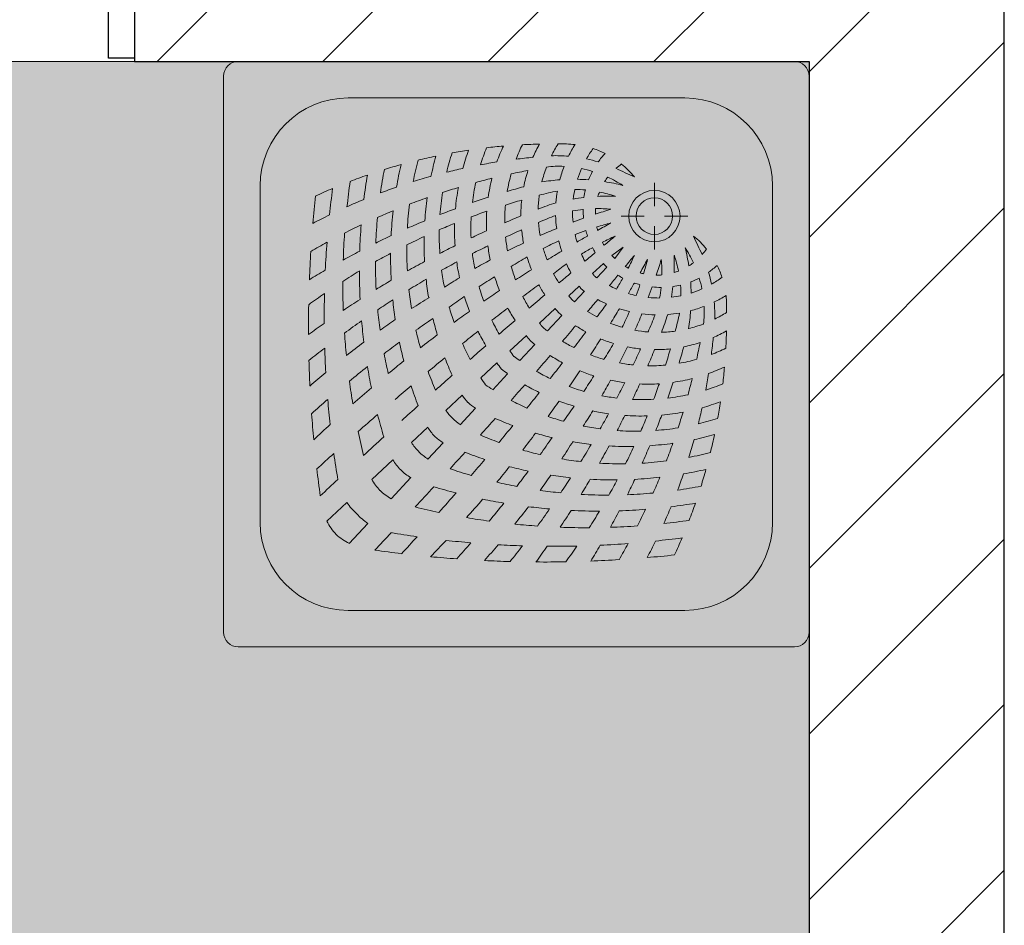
# Model space of a CAD drawing. Header units: millimetres. Extents: x -40063 to 512011, y 350190 to 687060.
# Tile 16 of 256: x 61854 to 63367, y 459399 to 460791. Entities that reach past the tile are written whole.
import ezdxf
from ezdxf.enums import TextEntityAlignment as Align

# ---------------------------------------------------------------- set-up
doc = ezdxf.new("R2010")
doc.units = ezdxf.units.MM
doc.layers.get('0').update_dxf_attribs({"color": 8})
for name, color, linetype in [('Elementy Modelu - Strefy', 8, 'Continuous'), ('Konstrukcja - Ściany zew', 8, 'Continuous'), ('Wnętrze - Umeblowanie', 8, 'Continuous')]:
    doc.layers.add(name, color=color, linetype=linetype)
doc.styles.get("Standard").update_dxf_attribs({"font": 'arial.ttf'})
pattern_1 = [(45, (2007650.3, -1666877.53), (-127.279217, 127.279217), [])]

# ---------------------------------------------------------------- blocks, each defined once
blk = doc.blocks.new('prysznice_0.50_54', base_point=(4335947.2, -2103307.5))
at = {"layer": 'Elementy Modelu - Strefy', "linetype": 'Continuous', "lineweight": 0}
blk.add_hatch(color=255, dxfattribs=at).paths.add_polyline_path([(4335153.8, -2102322.4), (4335153.8, -2104922.4), (4337820.8, -2104922.4), (4337820.8, -2102322.4)])
at = {"linetype": 'Continuous', "lineweight": 0, "flags": 1}
for tag in ['ROOM_NAME', 'ROOM_NUMBER', 'ROOM_AREA', 'ROOM_PERIM', 'ROOM_WALLS_SURF', 'ROOM_DOORS_SURF', 'ROOM_WINDS_SURF', 'ROOM_BASELEV', 'ROOM_HEIGHT', 'ROOM_NET_AREA', 'ROOM_REDUCED_AREA', 'ROOM_CALC_AREA', 'ROOM_VOLUME']:
    blk.add_attdef(tag, text='', height=200, dxfattribs=at).set_placement((4335947.2, -2103364.6), align=Align.BOTTOM_LEFT)
blk = doc.blocks.new('Symbol Brodzik 16_2')
at = {"layer": 'Wnętrze - Umeblowanie', "color": 252, "linetype": 'Continuous', "lineweight": 5}
for p, q in [((877.6, 900), (22.6, 900)), ((0.1, 22.5), (0.1, 877.5)), ((900.1, 22.5), (900.1, 877.5)), ((708.8, 843.8), (191.3, 843.8)), ((237.9, 713.4), (237.9, 677.7)), ((56.3, 191.2), (56.3, 708.8)), ((843.8, 191.2), (843.8, 708.8)), ((222.3, 662.2), (186.7, 662.2)), ((289, 662.2), (253.4, 662.2)), ((237.9, 646.7), (237.9, 611)), ((303.1, 601.4), (285.8, 614.3)), ((298.6, 597), (285.8, 614.3)), ((326.3, 567.3), (310.9, 583.8)), ((332.8, 573.8), (316.3, 589.1)), ((360.6, 530.5), (345.5, 546.7)), ((369.5, 539.5), (353.4, 554.6)), ((414.4, 497.7), (390.4, 520)), ((402.4, 485.6), (380, 509.6)), ((460.1, 455.1), (435.1, 478.4)), ((444.9, 440), (421.6, 465)), ((504.6, 413.7), (480, 436.6)), ((486.4, 395.4), (463.5, 420)), ((558.4, 363.5), (533.3, 387)), ((536.5, 341.6), (513.1, 366.8)), ((611.4, 314.2), (586.2, 337.6)), ((585.9, 288.6), (562.4, 313.8)), ((672.3, 257.5), (639.9, 287.6)), ((642.6, 227.8), (612.4, 260.2)), ((741.2, 193.2), (710.4, 221.9)), ((706.8, 158.9), (678.1, 189.6)), ((708.8, 56.2), (191.3, 56.2)), ((877.6, 0), (22.6, 0))]:
    blk.add_line(p, q, dxfattribs=at)
for radius in [39.4, 28.1]:
    blk.add_circle((237.9, 662.2), radius, dxfattribs=at)
for centre, radius, start, end in [((22.6, 877.5), 22.5, 90, 180), ((877.6, 877.5), 22.5, 0, 90), ((191.3, 708.8), 135, 90, 180), ((708.8, 708.8), 135, 0, 90), ((380, 567.9), 205.3, 88.3128, 95.6344), ((193.4, 668.2), 196.3, 25.9651, 31.9952), ((219, 667.5), 197.6, 26.2829, 32.3063), ((395.4, -91.5), 864.6, 86.9845, 88.7448), ((221.1, 663.6), 222, 23.6301, 29.5143), ((202.7, 655.5), 265.1, 20.8026, 26.059), ((374.7, 636.4), 136.6, 108.2589, 116.5791), ((220.9, 672.4), 126.6, 35.2917, 42.9165), ((200.5, 669.4), 163.2, 29.6354, 36.3675), ((395.4, -91.5), 864.6, 83.3288, 85.055), ((215.6, 651.8), 280.4, 19.5061, 24.9124), ((192.8, 643.9), 327.2, 17.2778, 22.1643), ((395.4, -91.5), 864.6, 79.7831, 81.4836), ((191.1, 641.3), 354.1, 15.4246, 20.2098), ((158.7, 633.5), 409.9, 13.5731, 17.8969), ((374.7, 636.4), 136.6, 129.196, 140.9462), ((235.4, 665.6), 93.2, 48.7297, 55.3816), ((390.6, 519.6), 235.5, 101.8201, 106.3724), ((390.6, 519.6), 235.5, 88.6469, 95.0662), ((335.7, -157.6), 914.5, 82.7867, 84.4272), ((390.6, 519.6), 235.5, 81.5102, 81.7327), ((335.7, -157.6), 914.5, 79.3162, 80.9273), ((91.4, 620.8), 500.5, 11.8149, 15.5001), ((395.4, -91.5), 864.6, 76.2338, 78.0955), ((68.3, 610.9), 550.3, 10.9345, 14.4671), ((-112.4, 1576.4), 935.1, 294.0484, 295.9579), ((385.9, 555.8), 183, 101.3677, 106.7778), ((220.9, 672.4), 126.6, 21.1122, 27.6146), ((200.5, 669.4), 163.2, 17.6042, 23.8079), ((384.8, 618.5), 120.4, 80.9202, 93.938), ((193.4, 668.2), 196.3, 14.6813, 21.0162), ((234.2, -308.9), 1059.9, 80.7899, 80.837), ((219, 667.5), 197.6, 13.8019, 20.7098), ((221.1, 663.6), 222, 11.3577, 18.0521), ((234.2, -308.9), 1059.9, 77.8137, 79.2341), ((207.7, 655.7), 260.2, 9.8051, 15.9308), ((335.7, -157.6), 914.5, 75.9876, 77.5746), ((7.9, 599.1), 635.5, 9.7539, 12.944), ((395.4, -91.5), 864.6, 72.6704, 74.4434), ((-79.7, 590.9), 746.4, 8.2388, 11.0494), ((385.9, 555.8), 183, 114.6682, 122.9443), ((361.1, 416.1), 302.7, 98.8716, 104.2822), ((235.4, 665.6), 93.2, 32.1387, 37.3696), ((361.1, 416.1), 302.7, 90.9431, 94.1785), ((361.1, 416.1), 302.7, 80.5246, 85.8025), ((234.2, -308.9), 1059.9, 74.7822, 76.1739), ((218.9, 651.9), 277.2, 8.1122, 14.298), ((192.8, 643.9), 327.2, 6.8416, 12.3555), ((335.7, -157.6), 914.5, 72.6385, 74.4189), ((395.4, -91.5), 864.6, 68.9788, 70.8399), ((-197.6, 578.4), 888.9, 7.0667, 9.5129), ((-387.1, 557.8), 1103.9, 6.1761, 8.2184), ((366.8, 477.9), 225.7, 101.3517, 107.6931), ((235.4, 665.6), 93.2, 16.8111, 21.1202), ((359.1, 534.3), 168.8, 89.6302, 95.1753), ((220.9, 672.4), 126.6, 8.378, 13.7023), ((200.5, 669.4), 163.2, 6.7115, 11.9035), ((302.9, 275.5), 433.5, 75.0459, 78.8273), ((193.4, 668.2), 196.3, 4.2183, 9.5363), ((99.3, -526.4), 1279.6, 73.4331, 74.6143), ((234.2, -308.9), 1059.9, 71.9075, 73.2752), ((191.1, 641.3), 354.1, 5.2184, 10.5629), ((158.7, 633.5), 409.9, 4.3349, 9.1453), ((335.7, -157.6), 914.5, 69.2927, 70.9472), ((395.4, -91.5), 864.6, 65.1461, 67.0472), ((-758.8, 507.8), 1504.2, 5.9584, 7.5213), ((237.9, 662.1), 67.7, 26.6695, 27), ((311.3, 389.2), 303.6, 87.4738, 92.4325), ((311.3, 389.2), 303.6, 80.2718, 83.408), ((289.4, 355.6), 341.9, 68.1808, 73.0545), ((219, 667.5), 197.6, 1.6025, 7.7855), ((221.1, 663.6), 222, 359.6929, 6.0044), ((150.6, -319.6), 1047.7, 72.4325, 73.8593), ((99.3, -526.4), 1279.6, 70.9149, 72.0683), ((91.4, 620.8), 500.5, 3.9186, 8.0135), ((234.2, -308.9), 1059.9, 68.9949, 70.5553), ((335.7, -157.6), 914.5, 65.8073, 67.5698), ((-1096.8, 492.2), 1866.4, 4.8823, 6.1801), ((325.5, 475.6), 198.2, 89.1874, 95.9965), ((3.2, -303.5), 1021.8, 71.4234, 72.8305), ((235.4, 665.6), 93.2, 359.6842, 5.0775), ((220.9, 672.4), 126.6, 353.8386, 0.11), ((325.5, 475.6), 198.2, 78.8788, 83.6226), ((200.5, 669.4), 163.2, 354.1913, 0.2556), ((207.7, 655.7), 260.2, 359.1728, 5.1844), ((150.6, -319.6), 1047.7, 69.3837, 70.7871), ((218.9, 651.9), 277.2, 357.4706, 3.6927), ((99.3, -526.4), 1279.6, 68.541, 69.6743), ((68.3, 610.9), 550.3, 3.4001, 7.2825), ((7.9, 599.1), 635.5, 2.9751, 6.4514), ((234.2, -308.9), 1059.9, 66.1054, 67.5253), ((-722, -1235.3), 2148.1, 60.8239, 61.4453), ((172.3, 139.7), 528.8, 73.0453, 75.4872), ((3.2, -303.5), 1021.8, 69.3865, 70.3486), ((193.4, 668.2), 196.3, 352.6245, 358.5286), ((161.1, 64), 641.3, 66.5712, 69.1241), ((219, 667.5), 197.6, 349.7336, 355.6196), ((-149.3, -781.7), 1560.9, 66.7074, 67.6945), ((192.8, 643.9), 327.2, 357.326, 3.0068), ((191.1, 641.3), 354.1, 356.003, 1.5769), ((150.6, -319.6), 1047.7, 66.495, 67.884), ((99.3, -526.4), 1279.6, 66.1047, 67.4125), ((-79.7, 590.9), 746.4, 2.295, 5.3301), ((335.7, -157.6), 914.5, 62.1533, 63.9448), ((235.4, 665.6), 93.2, 344.2911, 347.5452), ((220.9, 672.4), 126.6, 341.1955, 345.1989), ((172.3, 139.7), 528.8, 69.2224, 71.1284), ((3.2, -303.5), 1021.8, 66.3258, 67.874), ((221.1, 663.6), 222, 348.8556, 354.1687), ((-172.8, -726.4), 1499.3, 64.757, 65.7943), ((-149.3, -781.7), 1560.9, 64.623, 65.5906), ((158.7, 633.5), 409.9, 355.9929, 1.0759), ((-197.6, 578.4), 888.9, 1.9244, 4.5393), ((234.2, -308.9), 1059.9, 63.0798, 64.6149), ((-387.1, 557.8), 1103.9, 1.91, 4.0711), ((263.7, 525.3), 136.6, 129.0538, 140.804), ((-676.3, 1012.4), 935.1, 334.0421, 335.9516), ((-5397.1, -6293.3), 8965.9, 50.42289, 50.56384), ((108.3, 213.3), 459.2, 62.8458, 65.562), ((235.4, 665.6), 93.2, 328.887, 332.1066), ((-722, -1235.3), 2148.1, 59.8538, 60.3474), ((200.5, 669.4), 163.2, 343.2389, 347.4953), ((193.4, 668.2), 196.3, 342.269, 346.9597), ((172.3, 139.7), 528.8, 63.4273, 66.3293), ((3.2, -303.5), 1021.8, 63.2147, 64.756), ((207.7, 655.7), 260.2, 349.5692, 354.2534), ((91.4, 620.8), 500.5, 356.746, 1.1309), ((150.6, -319.6), 1047.7, 63.4759, 65.0958), ((99.3, -526.4), 1279.6, 63.7037, 64.8768), ((-758.8, 507.8), 1504.2, 2.7123, 4.3514), ((234.2, -308.9), 1059.9, 59.8831, 61.4256), ((234.5, 664.6), 93.2, 214.6184, 221.2703), ((344.2, 514.1), 183, 147.0557, 155.3318), ((484, 539), 302.7, 165.7178, 171.1284), ((220.9, 672.4), 126.6, 328.4757, 332.4216), ((-5397.1, -6293.3), 8965.9, 50.17826, 50.31035), ((108.3, 213.3), 459.2, 58.2405, 60.6812), ((-722, -1235.3), 2148.1, 58.4256, 59.1259), ((219, 667.5), 197.6, 338.4256, 343.8597), ((218.9, 651.9), 277.2, 348.1088, 352.6732), ((-172.8, -726.4), 1499.3, 62.5826, 63.6046), ((-149.3, -781.7), 1560.9, 62.6595, 63.6145), ((68.3, 610.9), 550.3, 356.558, 0.7271), ((99.3, -526.4), 1279.6, 61.1733, 62.4624), ((-1096.8, 492.2), 1866.4, 2.2181, 3.5573), ((234.5, 664.6), 93.2, 232.6304, 237.8613), ((422.2, 533.2), 225.7, 162.3069, 168.6483), ((237.9, 662.1), 67.7, 243, 243.3305), ((510.9, 588.8), 303.6, 177.5675, 182.5262), ((424.4, 574.6), 198.2, 174.0035, 180.8126), ((1203.6, 896.9), 1021.8, 197.1695, 198.5766), ((760.4, 727.8), 528.8, 194.5128, 196.9547), ((2135.4, 1622.1), 2148.1, 208.5547, 209.1761), ((686.7, 791.8), 459.2, 204.438, 207.1542), ((7193.3, 6297.1), 8965.9, 219.43616, 219.57711), ((234.5, 664.6), 93.2, 313.4687, 315.4047), ((235.4, 665.6), 93.2, 314.5953, 316.5313), ((200.5, 669.4), 163.2, 332.066, 336.3044), ((221.1, 663.6), 222, 337.8477, 343.1726), ((172.3, 139.7), 528.8, 57.2921, 60.3822), ((3.2, -303.5), 1021.8, 60.0048, 61.5377), ((192.8, 643.9), 327.2, 349.0008, 353.0845), ((191.1, 641.3), 354.1, 347.9688, 351.9467), ((-172.8, -726.4), 1499.3, 60.527, 61.5397), ((-149.3, -781.7), 1560.9, 60.573, 61.6817), ((7.9, 599.1), 635.5, 356.7869, 0.5306), ((150.6, -319.6), 1047.7, 60.4879, 61.9464), ((-79.7, 590.9), 746.4, 356.8297, 0.1009), ((263.7, 525.3), 136.6, 153.4209, 161.7411), ((227.7, 679.2), 126.6, 227.0835, 234.7083), ((380.5, 509.4), 235.5, 163.6276, 168.1799), ((234.5, 664.6), 93.2, 248.8798, 253.1889), ((234.5, 664.6), 93.2, 297.8934, 301.113), ((227.7, 679.2), 126.6, 311.099, 312.8153), ((220.9, 672.4), 126.6, 317.1847, 318.901), ((193.4, 668.2), 196.3, 331.6521, 336.0954), ((108.3, 213.3), 459.2, 51.6933, 54.8257), ((-722, -1235.3), 2148.1, 56.8944, 57.6723), ((207.7, 655.7), 260.2, 339.384, 344.127), ((158.7, 633.5), 409.9, 348.655, 352.3383), ((-197.6, 578.4), 888.9, 357.151, 359.9641), ((150.6, -319.6), 1047.7, 57.2873, 58.9284), ((99.3, -526.4), 1279.6, 58.4809, 59.7549), ((230.7, 699.5), 163.2, 233.6325, 240.3646), ((344.2, 514.1), 183, 163.2222, 168.6323), ((227.7, 679.2), 126.6, 242.3854, 248.8878), ((484, 539), 302.7, 175.8215, 179.0569), ((234.5, 664.6), 93.2, 264.9225, 270.3158), ((234.5, 664.6), 93.2, 282.4548, 285.7089), ((227.7, 679.2), 126.6, 297.5784, 301.5243), ((686.7, 791.8), 459.2, 209.3188, 211.7595), ((7193.3, 6297.1), 8965.9, 219.68965, 219.82174), ((230.7, 699.5), 163.2, 305.8661, 307.4927), ((200.5, 669.4), 163.2, 322.5073, 324.1339), ((-5397.1, -6293.3), 8965.9, 49.84635, 50.00011), ((219, 667.5), 197.6, 326.8839, 331.6539), ((218.9, 651.9), 277.2, 337.9613, 342.5935), ((-141.8, -444.4), 1190.7, 56.961, 58.3262), ((3.2, -303.5), 1021.8, 56.9406, 58.4743), ((91.4, 620.8), 500.5, 350.3185, 353.6011), ((-172.8, -726.4), 1499.3, 58.299, 59.4723), ((-149.3, -781.7), 1560.9, 58.5275, 59.521), ((-387.1, 557.8), 1103.9, 357.8977, 0.2141), ((230.7, 699.5), 163.2, 246.1921, 252.3958), ((365.8, 540.9), 168.8, 174.8247, 180.3698), ((227.7, 679.2), 126.6, 256.2977, 261.622), ((510.9, 588.8), 303.6, 186.592, 189.7282), ((227.7, 679.2), 126.6, 269.89, 276.1614), ((424.4, 574.6), 198.2, 186.3774, 191.1212), ((1203.6, 896.9), 1021.8, 199.6514, 200.6135), ((227.7, 679.2), 126.6, 284.8011, 288.8045), ((760.4, 727.8), 528.8, 198.8716, 200.7776), ((2135.4, 1622.1), 2148.1, 209.6526, 210.1462), ((230.7, 699.5), 163.2, 293.6956, 297.934), ((231.8, 706.7), 196.3, 305.3872, 307.0355), ((193.4, 668.2), 196.3, 322.9645, 324.6128), ((221.1, 663.6), 222, 326.5145, 331.2419), ((-2093.3, -2811.2), 4199.8, 52.9007, 53.3154), ((-722, -1235.3), 2148.1, 55.327, 56.1089), ((192.8, 643.9), 327.2, 339.8931, 344.0222), ((68.3, 610.9), 550.3, 350.4941, 353.5633), ((332.1, 520.1), 205.3, 174.3656, 181.6872), ((231.8, 706.7), 196.3, 238.0048, 244.0349), ((380.5, 509.4), 235.5, 174.9338, 181.3531), ((230.7, 699.5), 163.2, 258.0965, 263.2885), ((230.7, 699.5), 163.2, 269.7444, 275.8087), ((230.7, 699.5), 163.2, 282.5047, 286.7611), ((231.8, 706.7), 196.3, 293.9046, 298.3479), ((7193.3, 6297.1), 8965.9, 219.99989, 220.15365), ((232.6, 681.1), 197.6, 310.3725, 312.2207), ((219, 667.5), 197.6, 317.7793, 319.6275), ((-5397.1, -6293.3), 8965.9, 49.4635, 49.66419), ((207.7, 655.7), 260.2, 328.7474, 333.23), ((191.1, 641.3), 354.1, 339.249, 343.1565), ((-141.8, -444.4), 1190.7, 54.2862, 55.6498), ((-130.7, -617.6), 1358, 56.8954, 58.2556), ((7.9, 599.1), 635.5, 351.3186, 354.0676), ((-172.8, -726.4), 1499.3, 56.1119, 57.1735), ((-149.3, -781.7), 1560.9, 56.3273, 57.4598), ((-758.8, 507.8), 1504.2, 359.5991, 1.3466), ((150.6, -319.6), 1047.7, 53.8072, 55.4332), ((281.5, 515.2), 120.4, 176.062, 189.0798), ((231.8, 706.7), 196.3, 248.9838, 255.3187), ((484, 539), 302.7, 184.1975, 189.4754), ((231.8, 706.7), 196.3, 283.0403, 287.731), ((760.4, 727.8), 528.8, 203.6707, 206.5727), ((2135.4, 1622.1), 2148.1, 210.8741, 211.5744), ((686.7, 791.8), 459.2, 215.1743, 218.3067), ((232.6, 681.1), 197.6, 298.3461, 303.1161), ((221.1, 663.6), 222, 317.7982, 319.7047), ((218.9, 651.9), 277.2, 327.2617, 331.8043), ((-2093.3, -2811.2), 4199.8, 52.082, 52.5038), ((-722, -1235.3), 2148.1, 53.8291, 54.6041), ((158.7, 633.5), 409.9, 340.8198, 344.2758), ((-79.7, 590.9), 746.4, 351.9913, 354.4114), ((-1096.8, 492.2), 1866.4, 359.6289, 1.0375), ((232.6, 681.1), 197.6, 237.6937, 243.7171), ((231.8, 706.7), 196.3, 260.4637, 265.7817), ((624.6, 597.1), 433.5, 191.1727, 194.9541), ((544.5, 610.6), 341.9, 196.9455, 201.8192), ((231.8, 706.7), 196.3, 271.4714, 277.3755), ((836, 739), 641.3, 200.8759, 203.4288), ((1203.6, 896.9), 1021.8, 202.126, 203.6742), ((236.5, 678.9), 222, 310.2953, 312.2018), ((-5397.1, -6293.3), 8965.9, 49.07276, 49.2793), ((192.8, 643.9), 327.2, 330.1244, 334.3116), ((91.4, 620.8), 500.5, 343.6182, 346.5984), ((-414.9, -951.1), 1762.5, 54.6668, 55.6992), ((-130.7, -617.6), 1358, 54.4189, 55.6212), ((-197.6, 578.4), 888.9, 352.9007, 355.0176), ((-172.8, -726.4), 1499.3, 53.7268, 54.9619), ((991.5, 504.7), 864.6, 181.2552, 183.0155), ((236.5, 678.9), 222, 240.4857, 246.3699), ((1208.9, 665.9), 1059.9, 189.163, 189.2101), ((232.6, 681.1), 197.6, 249.2902, 256.1981), ((232.6, 681.1), 197.6, 262.2145, 268.3975), ((232.6, 681.1), 197.6, 274.3804, 280.2664), ((232.6, 681.1), 197.6, 286.1403, 291.5744), ((236.5, 678.9), 222, 298.7581, 303.4855), ((3711.2, 2993.3), 4199.8, 216.6846, 217.0992), ((7193.3, 6297.1), 8965.9, 220.33581, 220.5365), ((244.3, 692.3), 260.2, 307.4055, 309.2965), ((207.7, 655.7), 260.2, 320.7035, 322.5945), ((191.1, 641.3), 354.1, 329.771, 333.8624), ((-2093.3, -2811.2), 4199.8, 51.2952, 51.7119), ((68.3, 610.9), 550.3, 344.0734, 346.9579), ((-149.3, -781.7), 1560.9, 53.9349, 55.0232), ((380.5, 509.4), 235.5, 188.2673, 188.4898), ((1057.6, 564.4), 914.5, 185.5728, 187.2133), ((236.5, 678.9), 222, 286.8274, 292.1523), ((2135.4, 1622.1), 2148.1, 212.3277, 213.1056), ((244.3, 692.3), 260.2, 296.77, 301.2526), ((248.2, 681.1), 277.2, 308.7401, 310.7182), ((218.9, 651.9), 277.2, 319.2818, 321.2599), ((-722, -1235.3), 2148.1, 52.1041, 52.9721), ((-387.1, 557.8), 1103.9, 354.2825, 356.0781), ((244.5, 697.3), 265.1, 243.941, 249.1974), ((1208.9, 665.9), 1059.9, 190.7659, 192.1863), ((236.5, 678.9), 222, 251.9479, 258.6423), ((1426.5, 800.8), 1279.6, 195.3857, 196.5669), ((1219.6, 749.4), 1047.7, 196.1407, 197.5675), ((236.5, 678.9), 222, 263.9956, 270.3071), ((1681.7, 1049.4), 1560.9, 202.3055, 203.2926), ((236.5, 678.9), 222, 275.8313, 281.1444), ((1626.5, 1072.8), 1499.3, 204.2057, 205.243), ((1203.6, 896.9), 1021.8, 205.244, 206.7853), ((760.4, 727.8), 528.8, 209.6178, 212.7079), ((192.8, 643.9), 327.2, 322.8786, 324.781), ((-5397.1, -6293.3), 8965.9, 48.69477, 48.89871), ((158.7, 633.5), 409.9, 332.1446, 335.9229), ((7.9, 599.1), 635.5, 345.4628, 348.1213), ((-414.9, -951.1), 1762.5, 52.6863, 53.6473), ((-130.7, -617.6), 1358, 51.6788, 53.1067), ((-758.8, 507.8), 1504.2, 356.7305, 358.1547), ((-172.8, -726.4), 1499.3, 51.092, 52.2703), ((244.3, 692.3), 260.2, 254.0692, 260.1949), ((244.3, 692.3), 260.2, 285.873, 290.616), ((248.2, 681.1), 277.2, 298.1957, 302.7383), ((7193.3, 6297.1), 8965.9, 220.7207, 220.92724), ((256.2, 707.3), 327.2, 305.219, 307.1214), ((91.4, 620.8), 500.5, 336.0335, 339.3719), ((-2093.3, -2811.2), 4199.8, 50.3676, 50.8228), ((-722, -1235.3), 2148.1, 50.4106, 51.2332), ((-79.7, 590.9), 746.4, 346.7772, 349.1685), ((-1096.8, 492.2), 1866.4, 357.2023, 358.4067), ((991.5, 504.7), 864.6, 184.945, 186.6712), ((248.2, 684.5), 280.4, 245.0876, 250.4939), ((244.3, 692.3), 260.2, 264.8156, 270.8272), ((244.3, 692.3), 260.2, 275.7466, 280.4308), ((248.2, 681.1), 277.2, 287.4065, 292.0387), ((2135.4, 1622.1), 2148.1, 213.8911, 214.673), ((3711.2, 2993.3), 4199.8, 217.4962, 217.918), ((258.8, 709), 354.1, 305.3155, 307.2306), ((191.1, 641.3), 354.1, 322.7694, 324.6845), ((-197.6, 578.4), 888.9, 348.3139, 350.441), ((-414.9, -951.1), 1762.5, 50.477, 51.6335), ((1057.6, 564.4), 914.5, 189.0727, 190.6838), ((1208.9, 665.9), 1059.9, 193.8261, 195.2178), ((248.2, 681.1), 277.2, 255.702, 261.8878), ((248.2, 681.1), 277.2, 277.3268, 281.8912), ((1203.6, 896.9), 1021.8, 208.4623, 209.9952), ((1344.4, 1041.9), 1190.7, 211.6738, 213.039), ((256.2, 707.3), 327.2, 295.6884, 299.8756), ((158.7, 633.5), 409.9, 325.7281, 327.5674), ((-5397.1, -6293.3), 8965.9, 48.23989, 48.45865), ((68.3, 610.9), 550.3, 336.8765, 340.0727), ((-130.7, -617.6), 1358, 48.5988, 49.9547), ((256.2, 707.3), 327.2, 247.8357, 252.7222), ((1426.5, 800.8), 1279.6, 197.9317, 199.0851), ((1219.6, 749.4), 1047.7, 199.2129, 200.6163), ((248.2, 681.1), 277.2, 266.3073, 272.5294), ((1681.7, 1049.4), 1560.9, 204.4094, 205.377), ((1626.5, 1072.8), 1499.3, 206.3954, 207.4174), ((256.2, 707.3), 327.2, 285.9778, 290.1069), ((258.8, 709), 354.1, 296.1376, 300.229), ((7193.3, 6297.1), 8965.9, 221.10129, 221.30523), ((266.6, 741.4), 409.9, 302.4326, 304.2719), ((7.9, 599.1), 635.5, 338.9514, 341.8723), ((-2093.3, -2811.2), 4199.8, 49.4605, 49.9012), ((-722, -1235.3), 2148.1, 48.5006, 49.5053), ((-387.1, 557.8), 1103.9, 350.3933, 352.2198), ((256.2, 707.3), 327.2, 257.6445, 263.1584), ((256.2, 707.3), 327.2, 266.9932, 272.674), ((256.2, 707.3), 327.2, 276.9155, 280.9992), ((3711.2, 2993.3), 4199.8, 218.2881, 218.7048), ((266.6, 741.4), 409.9, 294.0771, 297.8554), ((458.4, 436.8), 90, 317.1745, 326.3339), ((-758.8, 507.8), 1504.2, 353.6708, 355.1313), ((-414.9, -951.1), 1762.5, 47.9821, 49.0561), ((991.5, 504.7), 864.6, 188.5164, 190.2169), ((258.8, 709), 354.1, 249.7902, 254.5754), ((1057.6, 564.4), 914.5, 192.4254, 194.0124), ((258.8, 709), 354.1, 286.8435, 290.751), ((1344.4, 1041.9), 1190.7, 214.3502, 215.7138), ((2135.4, 1622.1), 2148.1, 215.3959, 216.1709), ((463.2, 441.7), 90, 303.6661, 312.8255), ((485.3, 416), 90, 314.4529, 324.3532), ((-5397.1, -6293.3), 8965.9, 47.79438, 48.01125), ((266.6, 741.4), 409.9, 252.1031, 256.4269), ((1208.9, 665.9), 1059.9, 196.7248, 198.0925), ((258.8, 709), 354.1, 259.4371, 264.7816), ((1426.5, 800.8), 1279.6, 200.3257, 201.459), ((258.8, 709), 354.1, 268.4231, 273.997), ((1219.6, 749.4), 1047.7, 202.116, 203.505), ((1681.7, 1049.4), 1560.9, 206.3855, 207.3405), ((258.8, 709), 354.1, 278.0533, 282.0312), ((1626.5, 1072.8), 1499.3, 208.4603, 209.473), ((1203.6, 896.9), 1021.8, 211.5257, 213.0594), ((266.6, 741.4), 409.9, 285.7242, 289.1802), ((279.2, 808.6), 500.5, 290.6281, 293.9665), ((7193.3, 6297.1), 8965.9, 221.54135, 221.76011), ((484.1, 414.8), 90, 305.6468, 315.5471), ((-197.6, 578.4), 888.9, 343.3, 345.5982), ((-2093.3, -2811.2), 4199.8, 48.4326, 48.975), ((-1096.8, 492.2), 1866.4, 354.6558, 355.8863), ((266.6, 741.4), 409.9, 260.8547, 265.6651), ((266.6, 741.4), 409.9, 277.6617, 281.345), ((3711.2, 2993.3), 4199.8, 219.1772, 219.6324), ((509.3, 384.4), 90, 317.8442, 328.6878), ((-722, -1235.3), 2148.1, 46.322, 47.2438), ((279.2, 808.6), 500.5, 254.5, 258.1851), ((991.5, 504.7), 864.6, 191.9045, 193.7662), ((1057.6, 564.4), 914.5, 195.5811, 197.3615), ((266.6, 741.4), 409.9, 268.9241, 274.0071), ((279.2, 808.6), 500.5, 283.4016, 286.3818), ((1851.2, 1315), 1762.5, 214.3008, 215.3332), ((2135.4, 1622.1), 2148.1, 217.0279, 217.8959), ((289.2, 831.7), 550.3, 289.9273, 293.1235), ((515.7, 390.7), 90, 301.3122, 312.1558), ((-5397.1, -6293.3), 8965.9, 47.28524, 47.55497), ((-387.1, 557.8), 1103.9, 346.1926, 348.1444), ((279.2, 808.6), 500.5, 261.9865, 266.0814), ((1208.9, 665.9), 1059.9, 199.4447, 201.0051), ((1426.5, 800.8), 1279.6, 202.5875, 203.8953), ((279.2, 808.6), 500.5, 268.8691, 273.254), ((1219.6, 749.4), 1047.7, 204.9042, 206.5241), ((1681.7, 1049.4), 1560.9, 208.3183, 209.427), ((279.2, 808.6), 500.5, 276.3989, 279.6815), ((1626.5, 1072.8), 1499.3, 210.5277, 211.701), ((1517.7, 1030.8), 1358, 211.7444, 213.1046), ((536.1, 363.4), 90, 315.3193, 326.8531), ((289.2, 831.7), 550.3, 255.5329, 259.0655), ((289.2, 831.7), 550.3, 276.4367, 279.5059), ((289.2, 831.7), 550.3, 283.0421, 285.9266), ((300.9, 892.2), 635.5, 288.1277, 291.0486), ((3711.2, 2993.3), 4199.8, 220.0988, 220.5395), ((7193.3, 6297.1), 8965.9, 221.98875, 222.20562), ((536.7, 364), 90, 303.1469, 314.6807), ((592.1, 308), 11.2, 314.6807, 315.3193), ((563.4, 335), 90, 315.7211, 328.2033), ((-758.8, 507.8), 1504.2, 350.4034, 351.9611), ((-2093.3, -2811.2), 4199.8, 47.2646, 47.747), ((300.9, 892.2), 635.5, 257.056, 260.2461), ((991.5, 504.7), 864.6, 195.5566, 197.3296), ((289.2, 831.7), 550.3, 262.7175, 266.5999), ((289.2, 831.7), 550.3, 269.2729, 273.442), ((300.9, 892.2), 635.5, 281.8787, 284.5372), ((2135.4, 1622.1), 2148.1, 218.7668, 219.5894), ((309.2, 979.7), 746.4, 286.3701, 288.9778), ((-1096.8, 492.2), 1866.4, 351.9982, 353.2744), ((1057.6, 564.4), 914.5, 199.0528, 200.7073), ((1208.9, 665.9), 1059.9, 202.4747, 203.8946), ((300.9, 892.2), 635.5, 263.5486, 267.0249), ((1426.5, 800.8), 1279.6, 205.1232, 206.2963), ((300.9, 892.2), 635.5, 269.4694, 273.2131), ((1681.7, 1049.4), 1560.9, 210.479, 211.4725), ((300.9, 892.2), 635.5, 275.9324, 278.6814), ((1626.5, 1072.8), 1499.3, 212.8265, 213.8881), ((1517.7, 1030.8), 1358, 214.3788, 215.5811), ((1851.2, 1315), 1762.5, 216.3527, 217.3137), ((565, 336.6), 90, 301.7967, 314.2789), ((594.1, 302.1), 90, 316.7747, 330.3169), ((-5397.1, -6293.3), 8965.9, 46.7042, 46.94007), ((309.2, 979.7), 746.4, 258.9506, 261.7612), ((1219.6, 749.4), 1047.7, 208.0536, 209.5121), ((309.2, 979.7), 746.4, 280.8315, 283.2228), ((321.7, 1097.6), 888.9, 284.4018, 286.7), ((7193.3, 6297.1), 8965.9, 222.44503, 222.71476), ((309.2, 979.7), 746.4, 264.6699, 267.705), ((309.2, 979.7), 746.4, 269.8991, 273.1703), ((309.2, 979.7), 746.4, 275.5886, 278.0087), ((321.7, 1097.6), 888.9, 279.559, 281.6861), ((2135.4, 1622.1), 2148.1, 220.4947, 221.4994), ((3711.2, 2993.3), 4199.8, 221.025, 221.5674), ((598, 306), 90, 299.6831, 313.2253), ((991.5, 504.7), 864.6, 199.1601, 201.0212), ((321.7, 1097.6), 888.9, 260.4871, 262.9333), ((1057.6, 564.4), 914.5, 202.4302, 204.1927), ((321.7, 1097.6), 888.9, 274.9824, 277.0993), ((1626.5, 1072.8), 1499.3, 215.0381, 216.2732), ((1517.7, 1030.8), 1358, 216.8933, 218.3212), ((1851.2, 1315), 1762.5, 218.3665, 219.523), ((342.2, 1287.1), 1103.9, 281.8556, 283.8074), ((635.7, 272.1), 90, 311.5135, 326.1201), ((321.7, 1097.6), 888.9, 265.4607, 268.0756), ((1208.9, 665.9), 1059.9, 205.3851, 206.9202), ((1426.5, 800.8), 1279.6, 207.5376, 208.8267), ((321.7, 1097.6), 888.9, 270.0359, 272.849), ((1219.6, 749.4), 1047.7, 211.0716, 212.7127), ((1681.7, 1049.4), 1560.9, 212.5402, 213.6727), ((342.2, 1287.1), 1103.9, 277.7802, 279.6067), ((628, 264.4), 90, 303.8799, 318.4865), ((191.3, 191.2), 135, 180, 270), ((342.2, 1287.1), 1103.9, 261.7816, 263.8239), ((342.2, 1287.1), 1103.9, 265.9289, 268.09), ((342.2, 1287.1), 1103.9, 269.7859, 272.1023), ((342.2, 1287.1), 1103.9, 273.9219, 275.7175), ((708.8, 191.2), 135, 270, 0), ((660.7, 233.4), 90, 317.6817, 333.4813), ((991.5, 504.7), 864.6, 202.9528, 204.8539), ((392.2, 1658.8), 1504.2, 262.4787, 264.0416), ((392.2, 1658.8), 1504.2, 278.0389, 279.5966), ((3711.2, 2993.3), 4199.8, 222.253, 222.7354), ((7193.3, 6297.1), 8965.9, 223.05993, 223.2958), ((666.6, 239.4), 90, 296.5187, 312.3183), ((1057.6, 564.4), 914.5, 206.0552, 207.8467), ((392.2, 1658.8), 1504.2, 265.6486, 267.2877), ((1208.9, 665.9), 1059.9, 208.5744, 210.1169), ((1426.5, 800.8), 1279.6, 210.2451, 211.5191), ((392.2, 1658.8), 1504.2, 268.6534, 270.4009), ((1219.6, 749.4), 1047.7, 214.5668, 216.1928), ((1681.7, 1049.4), 1560.9, 214.9768, 216.0651), ((392.2, 1658.8), 1504.2, 271.8453, 273.2695), ((1626.5, 1072.8), 1499.3, 217.7297, 218.908), ((1517.7, 1030.8), 1358, 220.0453, 221.4012), ((392.2, 1658.8), 1504.2, 274.8687, 276.3292), ((1851.2, 1315), 1762.5, 220.9439, 222.0179), ((2135.4, 1622.1), 2148.1, 222.7562, 223.678), ((407.9, 1996.9), 1866.4, 263.8199, 265.1177), ((407.9, 1996.9), 1866.4, 274.1137, 275.3442), ((407.9, 1996.9), 1866.4, 276.7256, 278.0018), ((407.9, 1996.9), 1866.4, 266.4427, 267.7819), ((407.9, 1996.9), 1866.4, 268.9625, 270.3711), ((407.9, 1996.9), 1866.4, 271.5933, 272.7977), ((22.6, 22.5), 22.5, 180, 270), ((877.6, 22.5), 22.5, 270, 0)]:
    blk.add_arc(centre, radius, start, end, dxfattribs=at)
blk = doc.blocks.new('Ściana_96', base_point=(4338120.8, -2106912.4))
at = {"layer": 'Konstrukcja - Ściany zew', "linetype": 'Continuous'}
h = blk.add_hatch(dxfattribs=at)
h.set_pattern_fill('Bloczki_ceramiczne', color=256, style=0, pattern_type=2)
h.set_pattern_definition(pattern_1)
h.paths.add_polyline_path([(4337820.8, -2106912.4), (4338120.8, -2107412.4), (4338120.8, -2096992.4), (4337820.8, -2096992.4)])
at = {"layer": 'Konstrukcja - Ściany zew', "linetype": 'Continuous', "flags": 128}
for points in [[(4338120.8, -2107412.4), (4338120.8, -2096992.4)], [(4337820.8, -2102322.4), (4337820.8, -2104922.4)]]:
    blk.add_lwpolyline(points, dxfattribs=at)
blk = doc.blocks.new('Drzwi 16_32')
at = {"layer": 'Konstrukcja - Ściany zew', "linetype": 'Continuous'}
for p, q in [((410, 0), (410, 820)), ((-450, 0), (-487, 0)), ((-410, 0), (-450, 0)), ((-450, 0), (-450, -115)), ((-450, 0), (-450, -115)), ((-410, -115), (-410, 0)), ((450, 0), (410, 0)), ((410, 0), (410, -115)), ((450, -115), (450, 0)), ((450, 0), (450, -115)), ((450, 0), (487, 0)), ((-450, -120), (-487, -120)), ((-450, -115), (-410, -115)), ((-450, -115), (-450, -120)), ((410, -115), (450, -115)), ((450, -115), (450, -120)), ((450, -120), (487, -120))]:
    blk.add_line(p, q, dxfattribs=at)
blk.add_arc((410, 0), 820, 90, 180, dxfattribs=at)
blk = doc.blocks.new('Ściana_103', base_point=(4332381.3, -2102322.4))
at = {"layer": 'Konstrukcja - Ściany zew', "linetype": 'Continuous'}
h = blk.add_hatch(dxfattribs=at)
h.set_pattern_fill('Bloczki_ceramiczne', color=256, style=0, pattern_type=2)
h.set_pattern_definition(pattern_1)
h.paths.add_polyline_path([(4337820.8, -2102202.4), (4336783.8, -2102202.4), (4336783.8, -2102317.4), (4336783.8, -2102322.4), (4337820.8, -2102322.4)])
for p, q in [((4336783.8, -2102202.4), (4336783.8, -2102317.4)), ((4336783.8, -2102317.4), (4336783.8, -2102322.4)), ((4336783.8, -2102322.4), (4336820.8, -2102322.4))]:
    blk.add_line(p, q, dxfattribs=at)
at = {"layer": 'Konstrukcja - Ściany zew', "linetype": 'Continuous', "flags": 128}
blk.add_lwpolyline([(4336783.8, -2102322.4), (4337820.8, -2102322.4)], dxfattribs=at)
at = {"layer": 'Konstrukcja - Ściany zew', "linetype": 'Continuous', "xscale": -1, "zscale": 1000}
blk.add_blockref('Drzwi 16_32', (4336333.8, -2102202.4), dxfattribs=at)

msp = doc.modelspace()

# ---------------------------------------------------------------- linework, layer by layer
at = {"layer": 'Elementy Modelu - Strefy', "color": 255, "linetype": 'Continuous', "lineweight": 0, "flags": 128}
msp.add_lwpolyline([(60400.17939, 460726.58916), (60400.17939, 458126.58916), (63067.16407, 458126.58916), (63067.16407, 460726.58916)], close=True, dxfattribs=at)

# ---------------------------------------------------------------- block references
at = {"layer": 'Elementy Modelu - Strefy', "color": 5, "linetype": 'Continuous', "lineweight": 13}
msp.add_blockref('prysznice_0.50_54', (61193.53704, 459741.55602), dxfattribs=at)
at = {"layer": 'Konstrukcja - Ściany zew'}
for name, p in [('Ściana_96', (63367.16407, 456136.58916)), ('Ściana_103', (57627.65199, 460726.58916))]:
    msp.add_blockref(name, p, dxfattribs=at)
at = {"layer": 'Wnętrze - Umeblowanie', "color": 252, "linetype": 'Continuous', "lineweight": 5, "xscale": -1, "zscale": 1000}
msp.add_blockref('Symbol Brodzik 16_2', (63067.16407, 459826.58916), dxfattribs=at)

doc.saveas('drawing.dxf')
